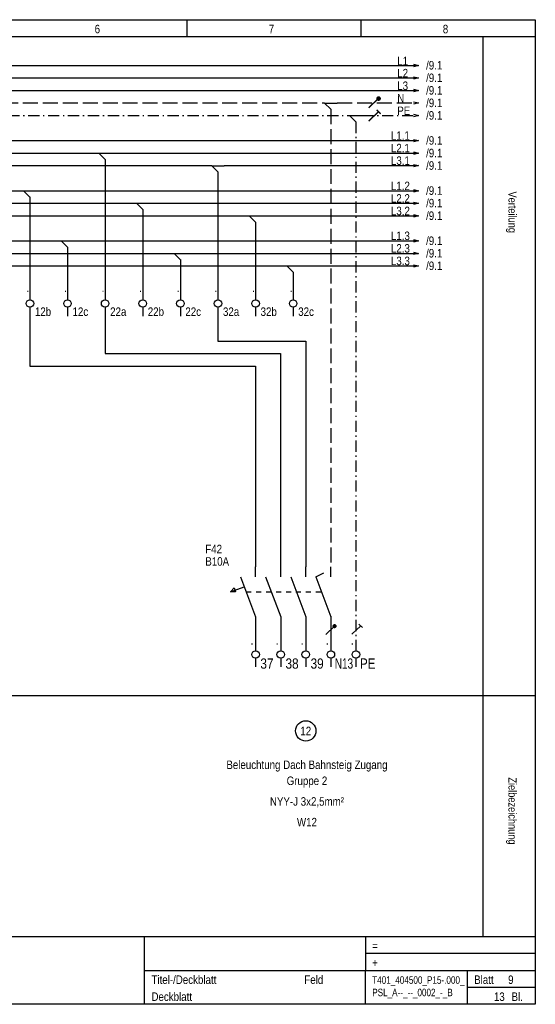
# Model space of a CAD drawing. Header units: millimetres. Extents: x 0 to 4233, y 0 to 198.
# Tile 12 of 18: x 2812 to 2915, y 0 to 198. Entities that reach past the tile are written whole.
import ezdxf
from ezdxf.enums import TextEntityAlignment as Align

# ---------------------------------------------------------------- set-up
doc = ezdxf.new("R2010")
doc.units = ezdxf.units.MM
for name, pattern in [('LONGDASH', [1.6, 1.2, -0.4]), ('Solid', [0]), ('Strich', [4, 3, -1]), ('Strich 2', [2, 1, -1]), ('Strich-Punkt', [4, 2.25, -0.75, 0.25, -0.75])]:
    doc.linetypes.add(name, pattern=pattern)
for name, color, linetype in [('Elektro_neu_Text', 7, 'Continuous'), ('EPLPLOTFRAME', 7, 'Continuous'), ('LAYER-01', 7, 'Continuous')]:
    doc.layers.add(name, color=color, linetype=linetype)
doc.layers.add('Standard', color=7, linetype='Continuous', true_color=0x000000)
doc.styles.add('AN', font='ARIALN.TTF')

# ---------------------------------------------------------------- blocks, each defined once
blk = doc.blocks.new('Block82')
at = {"layer": 'Standard', "color": 0}
blk.add_lwpolyline([(97.5, 178.75), (96.25, 180), (97.5, 180), (98.75, 180)], dxfattribs=at)
blk = doc.blocks.new('Block49')
at = {"layer": 'Standard', "color": 0}
blk.add_lwpolyline([(97.5, 136.25), (97.5, 135), (98.75, 135)], dxfattribs=at)
blk = doc.blocks.new('Block48')
at = {"layer": 'Standard', "color": 0}
blk.add_lwpolyline([(148.75, 135), (150, 135), (150, 133.75)], dxfattribs=at)

msp = doc.modelspace()

# ---------------------------------------------------------------- linework, layer by layer
at = {"layer": 'Elektro_neu_Text', "color": 10}
msp.add_circle((2869.17, 54.88), 2.04, dxfattribs=at)
at = {"layer": 'EPLPLOTFRAME', "color": 3}
for p, q in [((2845.36, 194.27), (2845.36, 197.67)), ((2880.3, 194.27), (2880.3, 197.67)), ((2635.76, 194.27), (2915.23, 194.27)), ((2635.76, 13.63), (2915.23, 13.63)), ((2836.84, 0), (2836.84, 13.63)), ((2881.15, 13.63), (2881.15, 6.82)), ((2915.23, 10.22), (2881.15, 10.22)), ((2836.84, 6.82), (2915.23, 6.82)), ((2881.15, 0), (2881.15, 6.82)), ((2901.6, 0), (2901.6, 6.82)), ((2901.6, 3.41), (2915.23, 3.41))]:
    msp.add_line(p, q, dxfattribs=at)
msp.add_lwpolyline([(2635.76, 0), (2635.76, 197.67), (2915.23, 197.67), (2915.23, 0), (2635.76, 0)], close=True, dxfattribs=at)
at = {"layer": 'LAYER-01', "color": 0}
for p, q in [((2904.73, 194.27), (2904.73, 13.63)), ((2635.76, 61.97), (2915.23, 61.97))]:
    msp.add_line(p, q, dxfattribs=at)
at = {"layer": 'LAYER-01', "color": 10}
for p, q in [((2883.8, 181.9), (2881.86, 180.04)), ((2883.79, 181.84), (2881.85, 179.98)), ((2883.79, 179.15), (2881.85, 177.29)), ((2883.8, 179.21), (2881.86, 177.35)), ((2883.4, 179.51), (2884.17, 178.77)), ((2883.41, 179.57), (2884.19, 178.83)), ((2859.1, 85.84), (2859.1, 87.86)), ((2864.14, 85.84), (2864.14, 87.86)), ((2869.17, 85.84), (2869.17, 87.86)), ((2874.21, 85.84), (2874.21, 87.86)), ((2856.08, 85.84), (2859.1, 77.79)), ((2861.12, 85.84), (2864.14, 77.79)), ((2866.15, 85.84), (2869.17, 77.79)), ((2871.19, 85.84), (2872.79, 86.6)), ((2871.19, 85.84), (2874.21, 77.79)), ((2854.07, 82.82), (2856.84, 83.83)), ((2874.95, 75.92), (2873.17, 74.22)), ((2880.19, 75.99), (2878.42, 74.29)), ((2879.84, 76.32), (2880.55, 75.64)), ((2859.1, 72.75), (2859.1, 70.99)), ((2864.14, 72.75), (2864.14, 70.99)), ((2869.17, 72.75), (2869.17, 70.99)), ((2874.21, 72.75), (2874.21, 70.99)), ((2879.25, 72.75), (2879.25, 70.99)), ((2859.1, 69.48), (2859.1, 67.72)), ((2864.14, 69.48), (2864.14, 67.72)), ((2869.17, 69.48), (2869.17, 67.72)), ((2874.21, 69.48), (2874.21, 67.72)), ((2879.25, 69.48), (2879.25, 67.72))]:
    msp.add_line(p, q, dxfattribs=at)
at = {"layer": 'LAYER-01', "color": 10, "linetype": 'Strich 2'}
msp.add_line((2857.21, 82.82), (2872.32, 82.82), dxfattribs=at)
at = {"layer": 'LAYER-01', "color": 10}
for points, const_width in [([(2883.56, 181.88, 1), (2884.01, 181.79, 1)], 0.461), ([(2874.74, 75.96, 1), (2875.15, 75.88, 1)], 0.421)]:
    msp.add_lwpolyline(points, format="xyb", close=True, dxfattribs=dict(at, const_width=const_width))
for points in [[(2854.07, 82.82), (2854.82, 83.58), (2855.07, 82.82), (2854.07, 82.82)], [(2859.1, 77.79), (2859.1, 72.75)], [(2864.14, 77.79), (2864.14, 72.75)], [(2869.17, 77.79), (2869.17, 72.75)]]:
    msp.add_lwpolyline(points, dxfattribs=at)
at = {"layer": 'LAYER-01', "color": 10, "linetype": 'LONGDASH', "ltscale": 5}
msp.add_lwpolyline([(2874.21, 77.93), (2874.21, 72.75)], dxfattribs=at)
at = {"layer": 'LAYER-01', "color": 10}
for centre in [(2859.1, 70.23), (2864.14, 70.23), (2869.17, 70.23), (2874.21, 70.23), (2879.25, 70.23)]:
    msp.add_circle(centre, 0.755, dxfattribs=at)
for start, end in [(169.1227, 349.1227), (349.1227, 169.1227)]:
    msp.add_arc((2883.8, 181.9), 0.23, start, end, dxfattribs=at)
at = {"layer": 'Standard', "color": 10}
for p, q in [((2813.82, 143.21), (2813.82, 141.45)), ((2821.36, 143.21), (2821.36, 141.45)), ((2828.91, 143.21), (2828.91, 141.45)), ((2836.46, 143.21), (2836.46, 141.45)), ((2844.01, 143.21), (2844.01, 141.45)), ((2851.56, 143.21), (2851.56, 141.45)), ((2859.1, 143.21), (2859.1, 141.45)), ((2866.65, 143.21), (2866.65, 141.45)), ((2813.82, 139.94), (2813.82, 138.18)), ((2821.36, 139.94), (2821.36, 138.18)), ((2828.91, 139.94), (2828.91, 138.18)), ((2836.46, 139.94), (2836.46, 138.18)), ((2844.01, 139.94), (2844.01, 138.18)), ((2851.56, 139.94), (2851.56, 138.18)), ((2859.1, 139.94), (2859.1, 138.18)), ((2866.65, 139.94), (2866.65, 138.18))]:
    msp.add_line(p, q, dxfattribs=at)
at = {"layer": 'Standard', "color": 10, "linetype": 'Solid'}
for points in [[(2650.29, 188.49), (2891.81, 188.49)], [(2650.29, 185.98), (2891.81, 185.98)], [(2650.29, 183.46), (2891.81, 183.46)], [(2807.53, 173.4), (2891.81, 173.4)], [(2747.15, 170.88), (2827.65, 170.88)], [(2830.17, 170.88), (2891.81, 170.88)], [(2769.79, 168.37), (2850.3, 168.37)], [(2828.91, 169.62), (2828.91, 143.21)], [(2852.81, 168.37), (2891.81, 168.37)], [(2851.56, 167.11), (2851.56, 143.21)], [(2732.05, 163.34), (2812.56, 163.34)], [(2815.08, 163.34), (2891.81, 163.34)], [(2754.69, 160.82), (2835.2, 160.82)], [(2813.82, 162.08), (2813.82, 143.21)], [(2837.72, 160.82), (2891.81, 160.82)], [(2777.34, 158.3), (2857.85, 158.3)], [(2836.46, 159.56), (2836.46, 143.21)], [(2860.36, 158.3), (2891.81, 158.3)], [(2859.1, 157.05), (2859.1, 143.21)], [(2739.6, 153.27), (2820.11, 153.27)], [(2822.62, 153.27), (2891.81, 153.27)], [(2762.24, 150.76), (2842.75, 150.76)], [(2821.36, 152.01), (2821.36, 143.21)], [(2845.27, 150.76), (2891.81, 150.76)], [(2844.01, 149.5), (2844.01, 143.21)], [(2784.88, 148.24), (2865.39, 148.24)], [(2866.65, 146.98), (2866.65, 143.21)], [(2867.91, 148.24), (2891.81, 148.24)], [(2813.82, 138.18), (2813.82, 129.37)], [(2828.91, 138.18), (2828.91, 131.89)], [(2851.56, 138.18), (2851.56, 134.4)], [(2852.81, 133.14), (2867.91, 133.14)], [(2830.17, 130.63), (2862.88, 130.63)], [(2869.17, 131.89), (2869.17, 87.86)], [(2864.13, 129.37), (2864.13, 87.86)], [(2815.08, 128.11), (2857.85, 128.11)], [(2859.1, 126.86), (2859.1, 87.86)]]:
    msp.add_lwpolyline(points, dxfattribs=at)
at = {"layer": 'Standard', "color": 10}
for points in [[(2890.8, 188.75), (2891.81, 188.49), (2890.8, 188.24)], [(2890.8, 186.23), (2891.81, 185.98), (2890.8, 185.73)], [(2890.8, 183.71), (2891.81, 183.46), (2890.8, 183.21)], [(2890.8, 181.2), (2891.81, 180.95), (2890.8, 180.69)], [(2890.8, 178.68), (2891.81, 178.43), (2890.8, 178.18)], [(2890.8, 173.65), (2891.81, 173.4), (2890.8, 173.15)], [(2890.8, 171.13), (2891.81, 170.88), (2890.8, 170.63)], [(2890.8, 168.62), (2891.81, 168.37), (2890.8, 168.12)], [(2890.8, 163.59), (2891.81, 163.34), (2890.8, 163.08)], [(2890.8, 161.07), (2891.81, 160.82), (2890.8, 160.57)], [(2890.8, 158.56), (2891.81, 158.3), (2890.8, 158.05)], [(2890.8, 153.52), (2891.81, 153.27), (2890.8, 153.02)], [(2890.8, 151.01), (2891.81, 150.76), (2890.8, 150.5)], [(2890.8, 148.49), (2891.81, 148.24), (2890.8, 147.99)]]:
    msp.add_lwpolyline(points, dxfattribs=at)
at = {"layer": 'Standard', "color": 10, "linetype": 'Strich'}
for points in [[(2792.43, 180.95), (2872.94, 180.95)], [(2875.46, 180.95), (2891.81, 180.95)], [(2874.2, 179.69), (2874.21, 87.86)]]:
    msp.add_lwpolyline(points, dxfattribs=at)
at = {"layer": 'Standard', "color": 10, "linetype": 'Strich-Punkt'}
for points in [[(2797.46, 178.43), (2877.97, 178.43)], [(2880.49, 178.43), (2891.81, 178.43)], [(2879.23, 177.17), (2879.23, 72.76)]]:
    msp.add_lwpolyline(points, dxfattribs=at)
at = {"layer": 'Standard', "color": 10}
for centre in [(2813.82, 140.69), (2821.36, 140.69), (2828.91, 140.69), (2836.46, 140.69), (2844.01, 140.69), (2851.56, 140.69), (2859.1, 140.69), (2866.65, 140.69)]:
    msp.add_circle(centre, 0.755, dxfattribs=at)

# ---------------------------------------------------------------- block references
at = {"color": 10, "xscale": 1.006350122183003, "yscale": 1.006350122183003, "zscale": 1.006350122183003}
for name, p in [('Block82', (2776.08, -0.2)), ('Block82', (2781.11, -2.71)), ('Block82', (2730.79, -10.26)), ('Block82', (2753.44, -12.78)), ('Block82', (2715.7, -17.81)), ('Block82', (2738.34, -20.32)), ('Block82', (2760.98, -22.84)), ('Block82', (2723.25, -27.87)), ('Block82', (2745.89, -30.39)), ('Block82', (2768.53, -32.9)), ('Block49', (2753.44, -2.71)), ('Block48', (2718.21, -2.71)), ('Block49', (2730.79, -5.23)), ('Block48', (2713.18, -5.23)), ('Block49', (2715.7, -7.74)), ('Block48', (2708.15, -7.74))]:
    msp.add_blockref(name, p, dxfattribs=at)

# ---------------------------------------------------------------- texts
at = {"layer": 'Elektro_neu_Text', "color": 10, "style": 'AN'}
msp.add_text('12', height=1.704, dxfattribs=at).set_placement((2869.17, 54.88), align=Align.MIDDLE_CENTER)
at = {"layer": 'EPLPLOTFRAME', "color": 3, "style": 'AN'}
for s, p in [('6', (2827.9, 194.95)), ('7', (2862.83, 194.95)), ('8', (2897.76, 194.95))]:
    msp.add_text(s, height=1.7, dxfattribs=at).set_placement(p, align=Align.RIGHT)
for s, height, p in [('=', 1.7, (2882.51, 10.91)), ('+', 1.7, (2882.51, 7.5)), ('Feld', 1.704, (2868.88, 4.09)), ('Blatt', 1.704, (2902.96, 4.09)), ('Bl.', 1.704, (2910.46, 0.68))]:
    msp.add_text(s, height=height, dxfattribs=at).set_placement(p)
at = {"layer": 'EPLPLOTFRAME', "color": 2, "style": 'AN'}
for s, height, p in [('Titel-/Deckblatt', 1.7041, (2838.21, 4.09)), ('9', 1.7, (2909.78, 4.09)), ('Deckblatt', 1.704, (2838.21, 0.68))]:
    msp.add_text(s, height=height, dxfattribs=at).set_placement(p)
msp.add_text('13', height=1.704, dxfattribs=at).set_placement((2909.1, 0.68), align=Align.RIGHT)
at = {"layer": 'EPLPLOTFRAME', "color": 2, "insert": (2882.51, 3.41), "char_height": 1.5, "width": 18.6831, "attachment_point": 4, "style": 'AN'}
msp.add_mtext('\\W0.95;T401_404500_P15-.000_\\PPSL_A--_--_0002_-_B', dxfattribs=at)
at = {"layer": 'LAYER-01', "color": 7, "style": 'AN'}
for s, height, p in [('Verteilung', 1.615, (2909.85, 159.02)), ('Zielbezeichnung', 1.6154, (2909.85, 38.82))]:
    msp.add_text(s, height=height, rotation=270, dxfattribs=at).set_placement(p, align=Align.CENTER)
at = {"layer": 'LAYER-01', "color": 10, "style": 'AN'}
for s, height, p in [('F42', 1.704, (2849.01, 90.55)), ('B10A', 1.704, (2849.01, 88.06)), ('.', 2.06, (2858.05, 72.17)), ('.', 2.06, (2863.09, 72.17)), ('.', 2.06, (2868.12, 72.17)), ('.', 2.06, (2873.16, 72.17)), ('.', 2.06, (2878.19, 72.17)), ('37', 2.058, (2860.07, 67.38)), ('38', 2.058, (2865.11, 67.38)), ('39', 2.058, (2870.14, 67.38)), ('PE', 2.058, (2880.03, 67.39))]:
    msp.add_text(s, height=height, dxfattribs=at).set_placement(p)
at = {"layer": 'LAYER-01', "color": 10, "style": 'AN', "width": 0.85}
msp.add_text('N13', height=2.058, dxfattribs=at).set_placement((2875, 67.39))
at = {"layer": 'LAYER-01', "color": 10, "style": 'AN'}
for s, height, p in [('Beleuchtung Dach Bahnsteig Zugang', 1.7041, (2869.41, 47.24)), ('Gruppe 2', 1.704, (2869.41, 44.02)), ('NYY-J 3x2,5mm²', 1.7041, (2869.41, 39.87)), ('W12', 1.704, (2869.41, 35.72))]:
    msp.add_text(s, height=height, dxfattribs=at).set_placement(p, align=Align.CENTER)
at = {"layer": 'Standard', "color": 10, "attachment_point": 1, "style": 'AN'}
for s, insert, char_height in [('L1', (2887.53, 190.23), 1.704), ('L2', (2887.53, 187.79), 1.704), ('/9.1', (2893.32, 189.38), 1.704), ('/9.1', (2893.32, 186.86), 1.704), ('L3', (2887.53, 185.27), 1.704), ('/9.1', (2893.32, 184.34), 1.704), ('N', (2887.53, 182.75), 1.7), ('/9.1', (2893.32, 181.83), 1.704), ('PE', (2887.53, 180.24), 1.704), ('/9.1', (2893.32, 179.31), 1.704), ('L1.1', (2886.26, 175.26), 1.704), ('/9.1', (2893.32, 174.28), 1.704), ('L2.1', (2886.26, 172.75), 1.704), ('L3.1', (2886.26, 170.23), 1.704), ('/9.1', (2893.32, 171.76), 1.704), ('/9.1', (2893.32, 169.25), 1.704), ('L1.2', (2886.26, 165.16), 1.704), ('/9.1', (2893.32, 164.22), 1.704), ('L2.2', (2886.26, 162.64), 1.704), ('L3.2', (2886.26, 160.13), 1.704), ('/9.1', (2893.32, 161.7), 1.704), ('/9.1', (2893.32, 159.18), 1.704), ('L1.3', (2886.26, 155.14), 1.704), ('/9.1', (2893.32, 154.15), 1.704), ('L2.3', (2886.26, 152.62), 1.704), ('/9.1', (2893.32, 151.64), 1.704), ('L3.3', (2886.26, 150.1), 1.704), ('/9.1', (2893.32, 149.12), 1.704), ('.', (2813.12, 144.69), 1.7), ('.', (2820.67, 144.69), 1.7), ('.', (2828.21, 144.69), 1.7), ('.', (2835.76, 144.69), 1.7), ('.', (2843.31, 144.69), 1.7), ('.', (2850.86, 144.69), 1.7), ('.', (2858.4, 144.69), 1.7), ('.', (2865.95, 144.69), 1.7), ('12b', (2814.82, 139.91), 1.704), ('12c', (2822.37, 139.91), 1.704), ('22a', (2829.92, 139.91), 1.704), ('22b', (2837.47, 139.91), 1.704), ('22c', (2845.01, 139.91), 1.704), ('32a', (2852.56, 139.91), 1.704), ('32b', (2860.11, 139.91), 1.704), ('32c', (2867.66, 139.91), 1.704)]:
    msp.add_mtext(s, dxfattribs=dict(at, insert=insert, char_height=char_height))

doc.saveas('drawing.dxf')
